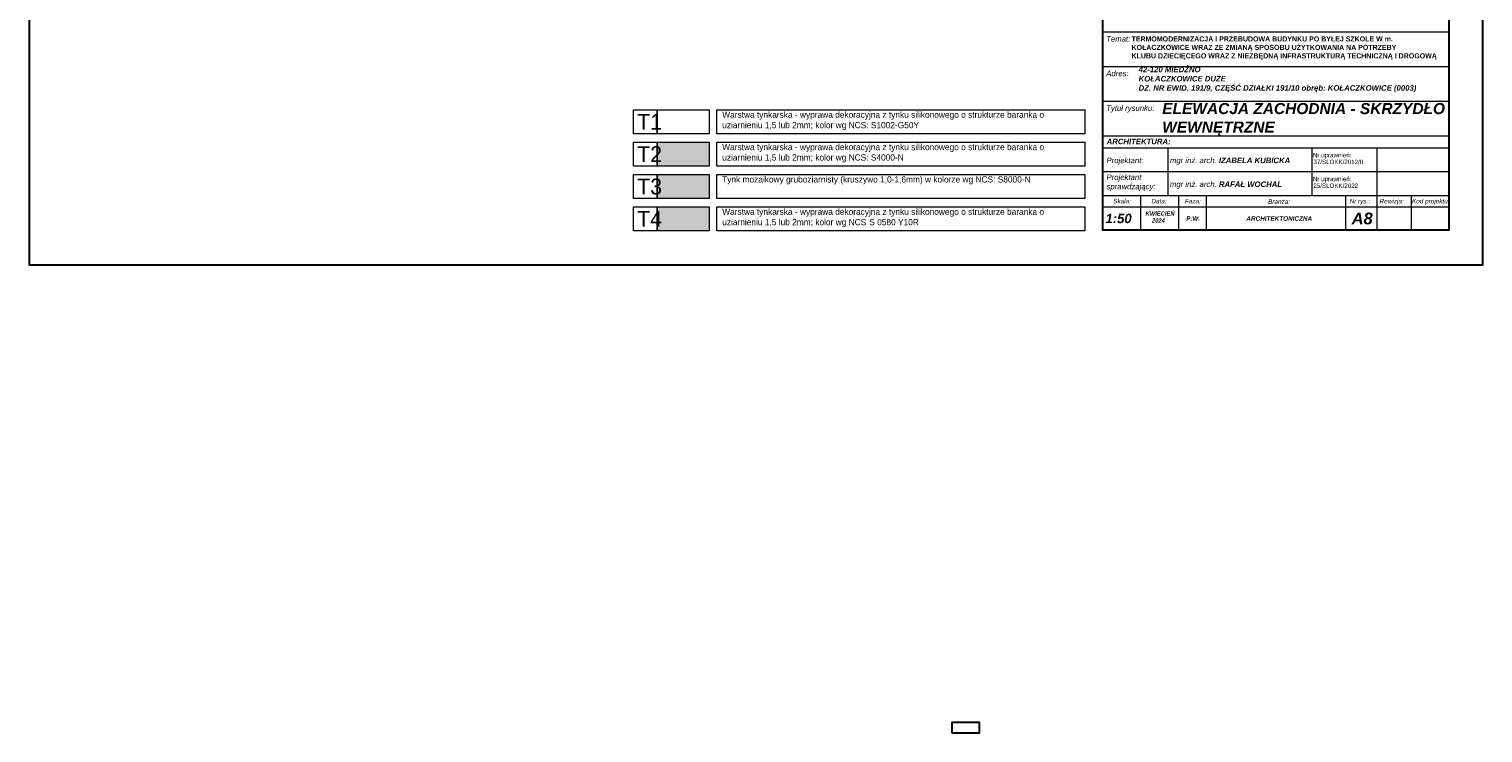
# Model space of a CAD drawing. Header units: millimetres. Extents: x -587 to 33545, y -26688 to 22494.
# Tile 1 of 256: x -587 to 1513, y 6598 to 7614. Entities that reach past the tile are written whole.
import ezdxf
from ezdxf.enums import TextEntityAlignment as Align

# ---------------------------------------------------------------- set-up
doc = ezdxf.new("R2010")
doc.units = ezdxf.units.MM
doc.header["$MEASUREMENT"] = 0
doc.linetypes.add('ArchiTECH.PC Solid Line Type', pattern=[0])
doc.layers.add('a3', color=3, linetype='Continuous', lineweight=30, plot=False)
for name, color, linetype, lineweight in [('l. przekrojowa', 1, 'Continuous', 30), ('l.wypełnien', 253, 'Continuous', 5), ('wymiarowanie', 176, 'Continuous', 9)]:
    doc.layers.add(name, color=color, linetype=linetype, lineweight=lineweight)
doc.styles.add('ArchiTECHStyle1', font='arial.ttf', dxfattribs={"height": 0.16})
doc.styles.add('Roman', font='SIMPLEX')

msp = doc.modelspace()

# ---------------------------------------------------------------- hatches: boundary and pattern name
at = {"layer": 'l.wypełnien', "true_color": 0x444444}
msp.add_hatch(color=250, dxfattribs=at).paths.add_polyline_path([(320.02, 7403.74), (394.73, 7403.74), (394.73, 7369.18), (320.02, 7369.18)])
at = {"layer": 'wymiarowanie'}
msp.add_hatch(color=254, dxfattribs=at).paths.add_polyline_path([(320.02, 7450.41), (394.73, 7450.41), (394.73, 7415.85), (320.02, 7415.85)])
at = {"layer": 'wymiarowanie', "true_color": 0xfccd20}
msp.add_hatch(color=40, dxfattribs=at).paths.add_polyline_path([(320.02, 7357.06), (394.73, 7357.06), (394.73, 7322.5), (320.02, 7322.5)])

# ---------------------------------------------------------------- linework, layer by layer
at = {"layer": 'a3'}
msp.add_lwpolyline([(-587.44, 8758.5), (-587.44, 7273.5), (1512.56, 7273.5), (1512.56, 8758.5), (-587.44, 8758.5)], dxfattribs=at)
at = {"layer": 'l. przekrojowa', "color": 7}
msp.add_lwpolyline([(745.32, 6597.76), (785.32, 6597.76), (785.32, 6612.76), (745.32, 6612.76), (745.32, 6597.76)], dxfattribs=at)
at = {"layer": 'wymiarowanie', "color": 0, "linetype": 'ArchiTECH.PC Solid Line Type', "lineweight": 9}
for p, q in [((963.46, 7459.52), (963.46, 7709.52)), ((963.46, 7609.52), (1463.46, 7609.52)), ((963.46, 7559.52), (1463.46, 7559.52)), ((963.46, 7509.52), (1463.46, 7509.52)), ((963.46, 7392.32), (963.46, 7459.52)), ((963.46, 7459.52), (1463.46, 7459.52)), ((963.46, 7442.32), (1463.46, 7442.32)), ((1057.44, 7442.32), (1057.44, 7373.5)), ((1265.41, 7442.32), (1265.41, 7373.5)), ((1359.08, 7442.32), (1359.08, 7373.5)), ((963.46, 7407.91), (1463.46, 7407.91)), ((963.46, 7373.5), (1463.46, 7373.5)), ((963.46, 7373.5), (1463.46, 7373.5)), ((963.46, 7373.5), (1463.46, 7373.5)), ((963.46, 7373.5), (1463.46, 7373.5)), ((963.46, 7373.5), (1463.46, 7373.5)), ((1018.15, 7373.5), (1018.15, 7323.5)), ((1072.84, 7373.5), (1072.84, 7323.5)), ((1112.65, 7373.5), (1112.65, 7323.5)), ((1314.26, 7373.5), (1314.26, 7323.5)), ((1359.08, 7373.5), (1359.08, 7323.5)), ((1408.77, 7373.5), (1408.77, 7323.5)), ((963.46, 7356.84), (1463.46, 7356.84))]:
    msp.add_line(p, q, dxfattribs=at)
at = {"layer": 'wymiarowanie', "color": 0, "lineweight": 30}
msp.add_lwpolyline([(963.46, 7736.13), (1463.46, 7736.13), (1463.46, 7323.5), (963.46, 7323.5)], close=True, dxfattribs=at)
at = {"layer": 'wymiarowanie'}
for points in [[(285.46, 7497.09), (320.02, 7497.09), (320.02, 7462.53), (285.46, 7462.53), (285.46, 7497.09)], [(285.46, 7450.41), (320.02, 7450.41), (320.02, 7415.85), (285.46, 7415.85), (285.46, 7450.41)], [(285.46, 7403.74), (320.02, 7403.74), (320.02, 7369.18), (285.46, 7369.18), (285.46, 7403.74)], [(285.46, 7357.06), (320.02, 7357.06), (320.02, 7322.5), (285.46, 7322.5), (285.46, 7357.06)]]:
    msp.add_lwpolyline(points, dxfattribs=at)
for points in [[(320.02, 7497.09), (394.73, 7497.09), (394.73, 7462.53), (320.02, 7462.53)], [(405.94, 7497.09), (937.69, 7497.09), (937.69, 7462.53), (405.94, 7462.53)], [(320.02, 7450.41), (394.73, 7450.41), (394.73, 7415.85), (320.02, 7415.85)], [(405.94, 7450.41), (937.69, 7450.41), (937.69, 7415.85), (405.94, 7415.85)], [(320.02, 7403.74), (394.73, 7403.74), (394.73, 7369.18), (320.02, 7369.18)], [(405.94, 7403.74), (937.69, 7403.74), (937.69, 7369.18), (405.94, 7369.18)], [(320.02, 7357.06), (394.73, 7357.06), (394.73, 7322.5), (320.02, 7322.5)], [(405.94, 7357.06), (937.69, 7357.06), (937.69, 7322.5), (405.94, 7322.5)]]:
    msp.add_lwpolyline(points, close=True, dxfattribs=at)

# ---------------------------------------------------------------- texts
at = {"insert": (1000.24, 7603.08), "char_height": 7.33333, "width": 491.9512, "attachment_point": 1, "style": 'Roman'}
msp.add_mtext('\\pxi0,l0.642783,sm1,ql,t9.628161;{\\fCentury Gothic|b1|i0|c238|p34;TERMOMODERNIZACJA I PRZEBUDOWA BUDYNKU PO BYŁEJ SZKOLE W m. \\PKOŁACZKOWICE WRAZ ZE ZMIANĄ SPOSOBU UŻYTKOWANIA NA POTRZEBY \\PKLUBU DZIECIĘCEGO WRAZ Z NIEZBĘDNĄ INFRASTRUKTURĄ TECHNICZNĄ I DROGOWĄ}', dxfattribs=at)
at = {"layer": 'wymiarowanie', "color": 0, "style": 'ArchiTECHStyle1'}
for s, p in [('Nr uprawnień:', (1266.96, 7426.55)), ('37/SLOKK/2012/II', (1267.65, 7416.79)), ('Nr uprawnień:', (1266.96, 7392.15)), ('25/SLOKK/2022', (1267.65, 7382.39))]:
    msp.add_text(s, height=6.4, dxfattribs=at).set_placement(p, align=Align.BOTTOM_LEFT)
at = {"layer": 'wymiarowanie', "color": 0, "ltscale": 0.45, "attachment_point": 1}
for s, insert, char_height, width in [('{\\fArial CE|b0|i1|c238|p34;Temat:}', (968.41, 7603.55), 7.9972, 507.9365), ('{\\fArial CE|b0|i1|c238|p34;Adres:}', (968.41, 7553.55), 7.9972, 507.9365), ('{\\fArial CE|b0|i1|c238|p34;Tytuł rysunku:}', (968.41, 7503.55), 7.9972, 507.9365), ('{\\fArial|b1|i1|c238|p34;ELEWACJA ZACHODNIA - SKRZYDŁO WEWNĘTRZNE}', (1049.27, 7506.86), 16, 507.9365), ('{\\fArial|b1|i1|c238|p34;ARCHITEKTURA:}', (969.04, 7455.38), 7.9972, 507.9365), ('{\\fArial CE|b0|i1|c238|p34;Projektant:}', (968.81, 7428.07), 7.9972, 507.9365), ('{\\fArial CE|b0|i1|c238|p34;mgr inż. arch. \\fArial CE|b1|i1|c238|p34;IZABELA KUBICKA}', (1060.41, 7428.07), 7.9972, 507.9365), ('{\\fArial CE|b0|i1|c238|p34;Projektant\\Psprawdzający:}', (968.81, 7403.68), 7.9972, 507.9365), ('{\\fArial CE|b0|i1|c238|p34;mgr inż. arch. \\fArial CE|b1|i1|c238|p34;RAFAŁ WOCHAL}', (1060.41, 7393.66), 7.9972, 507.9365), ('{\\fArial CE|b0|i1|c238|p34;Skala:}', (978.68, 7368.56), 6.5, 507.9365), ('\\pxt16.667;{\\fArial|b1|i1|c238|p34;     KWIECIEŃ\\P         2024}', (1013.55, 7350.34), 6, 507.9365), ('{\\fArial CE|b0|i1|c238|p34;Data:}', (1033.84, 7368.56), 6.5, 507.9365), ('{\\fArial CE|b0|i1|c238|p34;Faza:}', (1082.06, 7368.56), 6.5862, 507.9365), ('{\\fArial CE|b0|i1|c238|p34;Branża:}', (1202.18, 7367.75), 6.5862, 507.9365), ('{\\fArial CE|b0|i1|c238|p34;Nr rys.:}', (1319.93, 7368.56), 6.5862, 507.9365), ('{\\fArial CE|b0|i1|c238|p34;Rewizja:}', (1363.3, 7368.56), 6.5862, 507.9365), ('{\\fArial CE|b0|i1|c238|p34;Kod projektu:}', (1410.08, 7368.56), 6.5862, 507.9365), ('{\\fArial|b1|i1|c238|p34;1:50}', (967.35, 7347.05), 13.545, 406.3492), ('{\\fArial CE|b1|i1|c238|p34;P.W.}', (1083.99, 7343.47), 6.5862, 507.9365), ('{\\fArial CE|b1|i1|c238|p34;ARCHITEKTONICZNA}', (1170.82, 7343.47), 6.5862, 507.9365), ('{\\fArial|b1|i1|c238|p34;A8}', (1323, 7348.7), 16.9312, 507.9365)]:
    msp.add_mtext(s, dxfattribs=dict(at, insert=insert, char_height=char_height, width=width))
at = {"layer": 'wymiarowanie', "color": 1, "ltscale": 0.45, "insert": (1015.25, 7559.31), "char_height": 8, "width": 433.6091, "attachment_point": 1}
msp.add_mtext('{\\fArial|b1|i1|c238|p34;\\C7;42-120 MIEDŹNO\\PKOŁACZKOWICE DUŻE\\P\\A1;DZ. NR EWID. 191/9, CZĘŚĆ DZIAŁKI 191/10\\A1; obręb: KOŁACZKOWICE (0003)}', dxfattribs=at)
at = {"layer": 'wymiarowanie', "attachment_point": 1}
for s, insert, char_height, width in [('{\\fCentury Gothic|b0|i0|c238|p34;T1}', (290.87, 7491.26), 23.04, 34.56), ('\\pxql;{\\fCentury Gothic|b0|i0|c238|p34;Warstwa tynkarska - wyprawa dekoracyjna z tynku silikonowego o strukturze baranka o uziarnieniu 1,5 lub 2mm; kolor wg NCS: S1002-G50Y}', (413.74, 7494.52), 9, 522.7593), ('{\\fCentury Gothic|b0|i0|c238|p34;T2}', (290.87, 7444.58), 23.04, 34.56), ('\\pxql;{\\fCentury Gothic|b0|i0|c238|p34;Warstwa tynkarska - wyprawa dekoracyjna z tynku silikonowego o strukturze baranka o uziarnieniu 1,5 lub 2mm; kolor wg NCS: S4000-N}', (413.74, 7447.84), 9, 522.7593), ('{\\fCentury Gothic|b0|i0|c238|p34;T3}', (290.87, 7397.91), 23.04, 34.56), ('\\pxql;{\\fCentury Gothic|b0|i0|c238|p34;Tynk mozaikowy gruboziarnisty (kruszywo 1,0-1,6mm) w kolorze wg NCS: S8000-N}', (413.74, 7401.17), 9, 522.7593), ('{\\fCentury Gothic|b0|i0|c238|p34;T4}', (290.87, 7351.23), 23.04, 34.56), ('\\pxql;{\\fCentury Gothic|b0|i0|c238|p34;Warstwa tynkarska - wyprawa dekoracyjna z tynku silikonowego o strukturze baranka o uziarnieniu 1,5 lub 2mm; kolor wg NCS\\H1.333333x; \\H0.75x;S 0580 Y10R}', (413.74, 7354.49), 9, 522.7593)]:
    msp.add_mtext(s, dxfattribs=dict(at, insert=insert, char_height=char_height, width=width))

doc.saveas('drawing.dxf')
